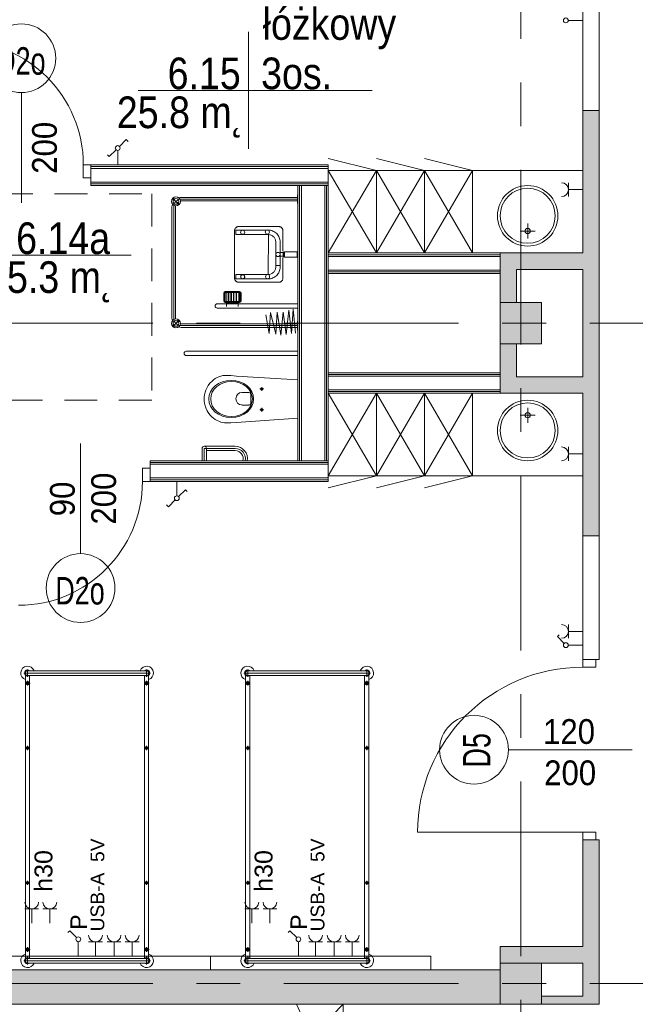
# Model space of a CAD drawing. Header units: centimetres. Extents: x -2424 to 1783, y 5 to 2907.
# Tile 28 of 94: x -977 to -529, y 1833 to 2549. Entities that reach past the tile are written whole.
import ezdxf

# ---------------------------------------------------------------- set-up
doc = ezdxf.new("R2010")
doc.units = ezdxf.units.CM
for name, pattern in [('Dash', [60, 30, -30]), ('Oś', [222.25, 127, -31.75, 31.75, -31.75]), ('Ponad', [39.688, 23.813, -15.875])]:
    doc.linetypes.add(name, pattern=pattern)
for name, color, linetype, lineweight in [('A-ANNO-NOTE', 131, 'Continuous', 9), ('A-AREA', 32, 'Continuous', 13), ('A-AREA-IDEN', 2, 'Continuous', 13), ('A-DETL', 90, 'Continuous', 9), ('A-DETL-GENF', 92, 'Continuous', 13), ('A-DETL-MEDM', 33, 'Continuous', 13), ('A-DETL-THIN', 151, 'Continuous', 9), ('A-DOOR', 31, 'Continuous', 13), ('A-FLOR', 192, 'Continuous', 13), ('A-FLOR-OVHD', 1, 'Ponad', 9), ('A-WALL', 113, 'Continuous', 13), ('A-WALL-FNSH', 113, 'Continuous', 13), ('E-ELEC-EQPM', 71, 'Continuous', 9), ('I-FURN', 30, 'Continuous', 9), ('P-SANR-FIXT', 6, 'Continuous', 9), ('Q-SPCQ', 91, 'Continuous', 9), ('S-COLS', 52, 'Continuous', 13), ('S-GRID', 1, 'Continuous', 13)]:
    doc.layers.add(name, color=color, linetype=linetype, lineweight=lineweight)
doc.layers.add('A-WALL-PATT', color=111, linetype='Continuous', lineweight=13, plot=False)
doc.styles.add('Arial', font='arial.ttf', dxfattribs={"width": 0.9, "height": 18})
doc.styles.add('Arial_1', font='arial.ttf', dxfattribs={"width": 0.7, "height": 20})
doc.styles.add('Arial_10', font='arial.ttf', dxfattribs={"width": 0.85, "height": 23})
doc.styles.add('Arial_4', font='arial.ttf', dxfattribs={"height": 10})
doc.styles.add('Arial_5', font='arial.ttf', dxfattribs={"height": 12})
doc.styles.add('Arial_6', font='arial.ttf', dxfattribs={"height": 13})

msp = doc.modelspace()

# ---------------------------------------------------------------- hatches: boundary and pattern name
at = {"layer": 'S-COLS', "lineweight": 9}
for points in [[(-597.62, 2313.33), (-597.62, 2343.33), (-627.62, 2343.33), (-627.62, 2313.33)], [(-597.62, 1833.33), (-597.62, 1863.33), (-627.62, 1863.33), (-627.62, 1833.33)]]:
    msp.add_hatch(color=251, dxfattribs=at).paths.add_polyline_path(points, flags=0)

# ---------------------------------------------------------------- linework, layer by layer
at = {"layer": 'A-ANNO-NOTE', "color": 251, "lineweight": 9}
for p, q in [((-975.62, 2415.83), (-975.62, 2495.83)), ((-975.62, 2415.83), (-975.62, 2495.83)), ((-932.63, 2240.83), (-932.63, 2160.83)), ((-932.63, 2240.83), (-932.63, 2160.83)), ((-531.62, 2018.33), (-621.62, 2018.33)), ((-531.62, 2018.33), (-621.62, 2018.33))]:
    msp.add_line(p, q, dxfattribs=at)
for centre in [(-975.62, 2520.83), (-932.63, 2135.83), (-646.62, 2018.33)]:
    msp.add_circle(centre, 25, dxfattribs=at)
at = {"layer": 'A-AREA', "color": 251, "lineweight": 9}
msp.add_line((-1037.41, 1533.33), (-741.62, 1833.33), dxfattribs=at)
at = {"layer": 'A-AREA-IDEN', "color": 251, "lineweight": 9}
for p, q in [((-810.67, 2539.93), (-810.67, 2497.43)), ((-800.91, 2497.43), (-890.67, 2497.43)), ((-890.67, 2497.43), (-720.67, 2497.43)), ((-810.67, 2497.43), (-810.67, 2454.93)), ((-895.92, 2377.67), (-985.68, 2377.67))]:
    msp.add_line(p, q, dxfattribs=at)
at = {"layer": 'A-DETL', "color": 251, "linetype": 'Dash', "lineweight": 9}
msp.add_open_spline([(-552.77, 2638.57), (-478.91, 2638.57), (-476.08, 2638.57), (-439.12, 2638.57), (-439.12, 2601.62), (-439.12, 2598.79), (-439.12, 2573.54), (-439.12, 1655.82), (-439.12, 1618.87), (-439.12, 1616.04), (-439.12, 1512.36), (-439.12, 1509.53), (-439.12, 1472.57), (-476.08, 1472.57), (-478.91, 1472.57), (-555.62, 1472.57)], degree=3, knots=[0, 0, 0, 0, 1.242892, 2.082132, 2.921372, 3.63261, 13.975949, 24.692511, 35.163852, 36.732804, 37.928533, 39.497485, 40.336725, 41.175965, 42.450024, 42.450024, 42.450024, 42.450024], dxfattribs=at)
at = {"layer": 'A-DETL-GENF', "color": 251, "lineweight": 9}
for p, q in [((-930.62, 2443.33), (-925.12, 2443.33)), ((-930.62, 2433.83), (-930.62, 2443.33)), ((-925.12, 2443.33), (-925.12, 2433.83)), ((-925.12, 2433.83), (-930.62, 2433.83)), ((-882.13, 2222.83), (-887.63, 2222.83)), ((-887.63, 2222.83), (-887.63, 2213.33)), ((-882.13, 2213.33), (-882.13, 2222.83)), ((-887.63, 2213.33), (-882.13, 2213.33)), ((-567.62, 2078.33), (-567.62, 2083.83)), ((-567.62, 2083.83), (-558.12, 2083.83)), ((-558.12, 2083.83), (-558.12, 2078.33)), ((-558.12, 2078.33), (-567.62, 2078.33)), ((-567.62, 1958.33), (-558.12, 1958.33)), ((-567.62, 1952.83), (-567.62, 1958.33)), ((-558.12, 1958.33), (-558.12, 1952.83)), ((-558.12, 1952.83), (-567.62, 1952.83))]:
    msp.add_line(p, q, dxfattribs=at)
at = {"layer": 'A-DETL-MEDM', "color": 251, "lineweight": 9}
for p, q in [((-930.62, 2433.83), (-930.62, 2443.33)), ((-930.62, 2443.33), (-925.12, 2443.33)), ((-925.12, 2443.33), (-925.12, 2433.83)), ((-925.12, 2433.83), (-930.62, 2433.83)), ((-887.63, 2222.83), (-887.63, 2213.33)), ((-882.13, 2222.83), (-887.63, 2222.83)), ((-882.13, 2213.33), (-882.13, 2222.83)), ((-887.63, 2213.33), (-882.13, 2213.33)), ((-567.62, 2078.33), (-567.62, 2083.83)), ((-567.62, 2083.83), (-558.12, 2083.83)), ((-558.12, 2083.83), (-558.12, 2078.33)), ((-558.12, 2078.33), (-567.62, 2078.33)), ((-558.12, 1958.33), (-567.62, 1958.33)), ((-567.62, 1958.33), (-567.62, 1952.83)), ((-558.12, 1952.83), (-558.12, 1958.33)), ((-567.62, 1952.83), (-558.12, 1952.83))]:
    msp.add_line(p, q, dxfattribs=at)
at = {"layer": 'A-DETL-THIN', "color": 251, "lineweight": 9}
msp.add_line((-775.62, 1833.33), (-741.62, 1758.33), dxfattribs=at)
at = {"layer": 'A-DOOR', "color": 251, "lineweight": 9}
msp.add_line((-567.62, 1958.33), (-687.62, 1958.33), dxfattribs=at)
for centre, radius, start, end in [((-1020.62, 2443.33), 90, 0, 90), ((-977.63, 2213.33), 90, 270, 0), ((-567.62, 1958.33), 120, 90, 180)]:
    msp.add_arc(centre, radius, start, end, dxfattribs=at)
at = {"layer": 'A-FLOR', "color": 251, "lineweight": 9}
msp.add_line((-741.62, 1833.33), (-741.62, 1533.33), dxfattribs=at)
at = {"layer": 'A-FLOR-OVHD', "color": 251, "lineweight": 9}
for p, q in [((-1030.89, 2422.38), (-880.89, 2422.38)), ((-880.89, 2422.38), (-880.89, 2272.38)), ((-880.89, 2272.38), (-1030.89, 2272.38))]:
    msp.add_line(p, q, dxfattribs=at)
at = {"layer": 'A-WALL', "color": 251, "lineweight": 9}
for p, q in [((-567.62, 2572.83), (-567.62, 2482.83)), ((-555.62, 2482.83), (-555.62, 2572.83)), ((-567.62, 2482.83), (-567.62, 2379.33)), ((-555.62, 2482.83), (-567.62, 2482.83)), ((-555.62, 2173.83), (-555.62, 2482.83)), ((-925.12, 2442.08), (-752.62, 2442.08)), ((-925.12, 2440.83), (-752.62, 2440.83)), ((-752.62, 2430.83), (-752.62, 2440.83)), ((-925.12, 2433.83), (-925.12, 2430.83)), ((-925.12, 2430.83), (-752.62, 2430.83)), ((-925.12, 2429.58), (-752.62, 2429.58)), ((-773.37, 2228.33), (-773.37, 2428.33)), ((-755.12, 2428.33), (-772.12, 2428.33)), ((-772.12, 2228.33), (-772.12, 2428.33)), ((-755.12, 2228.33), (-755.12, 2428.33)), ((-753.87, 2228.33), (-753.87, 2428.33)), ((-752.62, 2378.08), (-627.62, 2378.08)), ((-752.62, 2376.83), (-752.62, 2366.83)), ((-752.62, 2376.83), (-627.62, 2376.83)), ((-567.62, 2379.33), (-627.62, 2379.33)), ((-627.62, 2366.83), (-627.62, 2376.83)), ((-752.62, 2366.83), (-627.62, 2366.83)), ((-752.62, 2365.58), (-627.62, 2365.58)), ((-627.62, 2366.83), (-627.62, 2343.33)), ((-615.62, 2367.33), (-567.62, 2367.33)), ((-615.62, 2343.33), (-615.62, 2367.33)), ((-567.62, 2367.33), (-567.62, 2289.33)), ((-627.62, 2313.33), (-627.62, 2292.33)), ((-615.62, 2289.33), (-615.62, 2313.33)), ((-752.62, 2291.08), (-627.62, 2291.08)), ((-752.62, 2289.83), (-752.62, 2279.83)), ((-752.62, 2289.83), (-627.62, 2289.83)), ((-627.62, 2279.83), (-627.62, 2289.83)), ((-567.62, 2289.33), (-615.62, 2289.33)), ((-752.62, 2279.83), (-627.62, 2279.83)), ((-752.62, 2278.58), (-627.62, 2278.58)), ((-627.62, 2277.33), (-567.62, 2277.33)), ((-567.62, 2277.33), (-567.62, 2173.83)), ((-752.62, 2227.08), (-882.13, 2227.08)), ((-882.13, 2225.83), (-882.13, 2222.83)), ((-752.62, 2225.83), (-882.13, 2225.83)), ((-772.12, 2228.33), (-755.12, 2228.33)), ((-752.62, 2215.83), (-752.62, 2225.83)), ((-752.62, 2215.83), (-882.13, 2215.83)), ((-752.62, 2214.58), (-882.13, 2214.58)), ((-567.62, 2173.83), (-555.62, 2173.83)), ((-567.62, 2173.83), (-567.62, 2083.83)), ((-555.62, 2083.83), (-555.62, 2173.83)), ((-558.12, 2083.83), (-555.62, 2083.83)), ((-567.62, 1952.83), (-567.62, 1875.33)), ((-555.62, 1952.83), (-558.12, 1952.83)), ((-555.62, 1833.33), (-555.62, 1952.83)), ((-567.62, 1875.33), (-627.62, 1875.33)), ((-627.62, 1875.33), (-627.62, 1863.33)), ((-597.62, 1863.33), (-567.62, 1863.33)), ((-567.62, 1863.33), (-567.62, 1839.33)), ((-627.62, 1858.33), (-1197.62, 1858.33)), ((-567.62, 1839.33), (-597.62, 1839.33)), ((-1197.62, 1833.33), (-627.62, 1833.33)), ((-597.62, 1833.33), (-555.62, 1833.33))]:
    msp.add_line(p, q, dxfattribs=at)
at = {"layer": 'A-WALL-FNSH', "color": 251, "lineweight": 9}
for p, q in [((-752.62, 2443.33), (-925.12, 2443.33)), ((-752.62, 2440.83), (-752.62, 2443.33)), ((-925.12, 2430.83), (-925.12, 2428.33)), ((-752.62, 2428.33), (-925.12, 2428.33)), ((-774.62, 2428.33), (-774.62, 2228.33)), ((-752.62, 2225.83), (-752.62, 2430.83)), ((-627.62, 2379.33), (-752.62, 2379.33)), ((-627.62, 2376.83), (-627.62, 2379.33)), ((-752.62, 2364.33), (-627.62, 2364.33)), ((-627.62, 2292.33), (-752.62, 2292.33)), ((-627.62, 2289.83), (-627.62, 2292.33)), ((-752.62, 2277.33), (-627.62, 2277.33)), ((-627.62, 2277.33), (-627.62, 2279.83)), ((-772.12, 2228.33), (-882.13, 2228.33)), ((-882.13, 2228.33), (-882.13, 2225.83)), ((-755.12, 2228.33), (-752.62, 2228.33)), ((-882.13, 2213.33), (-752.62, 2213.33)), ((-752.62, 2213.33), (-752.62, 2215.83))]:
    msp.add_line(p, q, dxfattribs=at)
at = {"layer": 'A-WALL-PATT', "color": 251, "linetype": 'Continuous', "lineweight": 9, "extrusion": (0, 0, -1)}
for points in [[(555.62, 2173.83), (567.62, 2482.83), (567.62, 2173.83)], [(567.62, 2482.83), (555.62, 2173.83), (555.62, 2482.83)], [(615.62, 2367.33), (627.62, 2379.33), (627.62, 2367.33)], [(627.62, 2379.33), (615.62, 2367.33), (567.62, 2379.33)], [(567.62, 2379.33), (615.62, 2367.33), (567.62, 2367.33)], [(615.62, 2343.33), (627.62, 2367.33), (627.62, 2343.33)], [(627.62, 2367.33), (615.62, 2343.33), (615.62, 2367.33)], [(615.62, 2277.33), (627.62, 2313.33), (627.62, 2277.33)], [(627.62, 2313.33), (615.62, 2277.33), (615.62, 2313.33)], [(567.62, 2277.33), (615.62, 2289.33), (615.62, 2277.33)], [(615.62, 2289.33), (567.62, 2277.33), (567.62, 2289.33)], [(567.62, 1839.33), (555.62, 1833.33), (567.62, 1952.83)], [(567.62, 1952.83), (555.62, 1833.33), (555.62, 1952.83)], [(597.62, 1863.33), (627.62, 1875.33), (627.62, 1863.33)], [(627.62, 1875.33), (597.62, 1863.33), (567.62, 1875.33)], [(567.62, 1875.33), (597.62, 1863.33), (567.62, 1863.33)], [(628.18, 1833.33), (1197.62, 1858.33), (1197.62, 1833.33)], [(1197.62, 1858.33), (628.18, 1833.33), (627.62, 1858.33)], [(627.62, 1858.33), (628.18, 1833.33), (627.62, 1833.33)], [(567.62, 1833.33), (597.62, 1839.33), (597.62, 1833.33)], [(597.62, 1839.33), (567.62, 1833.33), (567.62, 1839.33)], [(555.62, 1833.33), (567.62, 1839.33), (567.62, 1833.33)]]:
    msp.add_solid(points, dxfattribs=at)
at = {"layer": 'E-ELEC-EQPM', "color": 251, "lineweight": 9}
for p, q in [((-578.12, 2548.33), (-567.62, 2548.33)), ((-904.39, 2456.81), (-899.44, 2461.75)), ((-899.44, 2461.75), (-898.13, 2460.44)), ((-906.86, 2454.34), (-911.8, 2449.39)), ((-911.8, 2449.39), (-913.11, 2450.7)), ((-905.62, 2453.83), (-905.62, 2443.33)), ((-577.96, 2430.33), (-577.96, 2420.33)), ((-577.96, 2425.33), (-567.62, 2425.33)), ((-577.96, 2238.33), (-577.96, 2228.33)), ((-577.96, 2233.33), (-567.62, 2233.33)), ((-862.63, 2202.83), (-862.63, 2213.33)), ((-861.39, 2202.31), (-856.44, 2207.26)), ((-856.44, 2207.26), (-855.13, 2205.95)), ((-863.86, 2199.84), (-868.81, 2194.9)), ((-868.81, 2194.9), (-870.12, 2196.21)), ((-577.96, 2109.33), (-577.96, 2099.33)), ((-577.96, 2104.33), (-567.62, 2104.33)), ((-586.05, 2100.51), (-584.74, 2101.82)), ((-581.11, 2095.56), (-586.05, 2100.51)), ((-578.12, 2094.33), (-567.62, 2094.33))]:
    msp.add_line(p, q, dxfattribs=at)
for centre in [(-579.87, 2548.33), (-905.62, 2455.57), (-862.63, 2201.08), (-579.87, 2094.33)]:
    msp.add_circle(centre, 1.75, dxfattribs=at)
for centre in [(-582.96, 2425.33), (-582.96, 2233.33), (-582.96, 2104.33)]:
    msp.add_arc(centre, 5, 270, 90, dxfattribs=at)
at = {"layer": 'I-FURN', "color": 251, "lineweight": 9}
for p, q in [((-717.62, 2439.33), (-752.62, 2447.96)), ((-682.62, 2439.33), (-717.62, 2447.96)), ((-647.62, 2439.33), (-682.62, 2447.96)), ((-752.62, 2379.33), (-717.62, 2439.33)), ((-752.62, 2439.33), (-717.62, 2379.33)), ((-717.62, 2439.33), (-752.62, 2439.33)), ((-717.62, 2379.33), (-717.62, 2439.33)), ((-717.62, 2379.33), (-682.62, 2439.33)), ((-717.62, 2439.33), (-682.62, 2379.33)), ((-682.62, 2439.33), (-717.62, 2439.33)), ((-717.62, 2439.33), (-717.62, 2379.33)), ((-682.62, 2379.33), (-682.62, 2439.33)), ((-682.62, 2379.33), (-647.62, 2439.33)), ((-682.62, 2439.33), (-647.62, 2379.33)), ((-647.62, 2439.33), (-682.62, 2439.33)), ((-682.62, 2439.33), (-682.62, 2379.33)), ((-647.62, 2379.33), (-647.62, 2439.33)), ((-647.62, 2439.33), (-647.62, 2379.33)), ((-567.62, 2439.33), (-647.62, 2439.33)), ((-752.62, 2277.33), (-717.62, 2217.33)), ((-752.62, 2217.33), (-717.62, 2277.33)), ((-717.62, 2277.33), (-717.62, 2217.33)), ((-717.62, 2277.33), (-682.62, 2217.33)), ((-717.62, 2217.33), (-682.62, 2277.33)), ((-717.62, 2217.33), (-717.62, 2277.33)), ((-682.62, 2277.33), (-682.62, 2217.33)), ((-682.62, 2277.33), (-647.62, 2217.33)), ((-682.62, 2217.33), (-647.62, 2277.33)), ((-682.62, 2217.33), (-682.62, 2277.33)), ((-647.62, 2277.33), (-647.62, 2217.33)), ((-647.62, 2217.33), (-647.62, 2277.33)), ((-717.62, 2217.33), (-752.62, 2208.69)), ((-717.62, 2217.33), (-752.62, 2217.33)), ((-682.62, 2217.33), (-717.62, 2208.69)), ((-682.62, 2217.33), (-717.62, 2217.33)), ((-647.62, 2217.33), (-682.62, 2208.69)), ((-647.62, 2217.33), (-682.62, 2217.33)), ((-567.62, 2217.33), (-647.62, 2217.33)), ((-971.12, 2071.3), (-971.12, 2076.75)), ((-971.12, 2075.73), (-884.62, 2075.73)), ((-884.62, 2071.3), (-884.62, 2076.75)), ((-811.12, 2071.3), (-811.12, 2076.75)), ((-811.12, 2075.73), (-724.62, 2075.73)), ((-724.62, 2071.3), (-724.62, 2076.75)), ((-881.9, 2074.03), (-973.85, 2074.03)), ((-972.62, 1866.67), (-972.62, 2072.38)), ((-971.12, 2072.33), (-884.62, 2072.33)), ((-971.12, 2064.95), (-971.12, 2068.45)), ((-969.62, 2072.33), (-969.62, 1866.67)), ((-886.12, 2072.38), (-886.12, 1866.73)), ((-884.62, 2064.95), (-884.62, 2068.45)), ((-883.12, 1866.67), (-883.12, 2072.38)), ((-721.9, 2074.03), (-813.85, 2074.03)), ((-812.62, 1866.67), (-812.62, 2072.38)), ((-811.12, 2072.33), (-724.62, 2072.33)), ((-811.12, 2064.95), (-811.12, 2068.45)), ((-809.62, 2072.33), (-809.62, 1866.67)), ((-726.12, 2072.38), (-726.12, 1866.73)), ((-724.62, 2064.95), (-724.62, 2068.45)), ((-723.12, 1866.67), (-723.12, 2072.38)), ((-972.87, 2066.7), (-969.37, 2066.7)), ((-882.87, 2066.7), (-886.37, 2066.7)), ((-812.87, 2066.7), (-809.37, 2066.7)), ((-722.87, 2066.7), (-726.37, 2066.7)), ((-972.62, 2019.58), (-969.62, 2019.58)), ((-971.12, 2018.08), (-971.12, 2021.08)), ((-883.12, 2019.58), (-886.12, 2019.58)), ((-884.62, 2018.08), (-884.62, 2021.08)), ((-812.62, 2019.58), (-809.62, 2019.58)), ((-811.12, 2018.08), (-811.12, 2021.08)), ((-723.12, 2019.58), (-726.12, 2019.58)), ((-724.62, 2018.08), (-724.62, 2021.08)), ((-972.62, 1921.58), (-969.62, 1921.58)), ((-971.12, 1920.08), (-971.12, 1923.08)), ((-883.12, 1921.58), (-886.12, 1921.58)), ((-884.62, 1920.08), (-884.62, 1923.08)), ((-812.62, 1921.58), (-809.62, 1921.58)), ((-811.12, 1920.08), (-811.12, 1923.08)), ((-723.12, 1921.58), (-726.12, 1921.58)), ((-724.62, 1920.08), (-724.62, 1923.08)), ((-971.12, 1874.92), (-971.12, 1871.42)), ((-884.62, 1874.92), (-884.62, 1871.42)), ((-811.12, 1874.92), (-811.12, 1871.42)), ((-724.62, 1874.92), (-724.62, 1871.42)), ((-972.87, 1873.17), (-969.37, 1873.17)), ((-971.12, 1867.75), (-971.12, 1862.3)), ((-882.87, 1873.17), (-886.37, 1873.17)), ((-884.62, 1867.75), (-884.62, 1862.3)), ((-812.87, 1873.17), (-809.37, 1873.17)), ((-811.12, 1867.75), (-811.12, 1862.3)), ((-722.87, 1873.17), (-726.37, 1873.17)), ((-724.62, 1867.75), (-724.62, 1862.3)), ((-973.85, 1865.03), (-881.9, 1865.03)), ((-971.12, 1866.73), (-884.62, 1866.73)), ((-971.12, 1863.33), (-884.62, 1863.33)), ((-813.85, 1865.03), (-721.9, 1865.03)), ((-811.12, 1866.73), (-724.62, 1866.73)), ((-811.12, 1863.33), (-724.62, 1863.33))]:
    msp.add_line(p, q, dxfattribs=at)
for centre, radius in [((-971.12, 2066.7), 1.25), ((-884.62, 2066.7), 1.25), ((-811.12, 2066.7), 1.25), ((-724.62, 2066.7), 1.25), ((-971.12, 2066.7), 0.8), ((-884.62, 2066.7), 0.8), ((-811.12, 2066.7), 0.8), ((-724.62, 2066.7), 0.8), ((-971.12, 2019.58), 1), ((-884.62, 2019.58), 1), ((-811.12, 2019.58), 1), ((-724.62, 2019.58), 1), ((-971.12, 1921.58), 1), ((-884.62, 1921.58), 1), ((-811.12, 1921.58), 1), ((-724.62, 1921.58), 1), ((-971.12, 1873.17), 1.25), ((-971.12, 1873.17), 0.8), ((-884.62, 1873.17), 1.25), ((-884.62, 1873.17), 0.8), ((-811.12, 1873.17), 1.25), ((-811.12, 1873.17), 0.8), ((-724.62, 1873.17), 1.25), ((-724.62, 1873.17), 0.8)]:
    msp.add_circle(centre, radius, dxfattribs=at)
for centre, radius, start, end in [((-971.12, 2074.03), 5, 19.87687, 252.5424), ((-971.12, 2074.03), 2.23, 49.8221, 310.1779), ((-971.12, 2074.03), 1.93, 62.02067, 297.97933), ((-971.12, 2074.03), 1.7, 90, 270), ((-884.62, 2074.03), 5, 287.4576, 160.12313), ((-884.62, 2074.03), 2.23, 229.8221, 130.1779), ((-884.62, 2074.03), 1.93, 242.02067, 117.97933), ((-884.62, 2074.03), 1.7, 270, 90), ((-811.12, 2074.03), 5, 19.87687, 252.5424), ((-811.12, 2074.03), 2.23, 49.8221, 310.1779), ((-811.12, 2074.03), 1.93, 62.02067, 297.97933), ((-811.12, 2074.03), 1.7, 90, 270), ((-724.62, 2074.03), 5, 287.4576, 160.12313), ((-724.62, 2074.03), 2.23, 229.8221, 130.1779), ((-724.62, 2074.03), 1.93, 242.02067, 117.97933), ((-724.62, 2074.03), 1.7, 270, 90), ((-971.12, 1865.03), 5, 107.4576, 340.12313), ((-884.62, 1865.03), 5, 199.87687, 72.5424), ((-811.12, 1865.03), 5, 107.4576, 340.12313), ((-724.62, 1865.03), 5, 199.87687, 72.5424), ((-971.12, 1865.03), 2.23, 47.61126, 310.1779), ((-971.12, 1865.03), 1.93, 62.02067, 297.97933), ((-971.12, 1865.03), 1.7, 90, 270), ((-884.62, 1865.03), 2.23, 229.8221, 130.1779), ((-884.62, 1865.03), 1.93, 242.02067, 117.97933), ((-884.62, 1865.03), 1.7, 270, 90), ((-811.12, 1865.03), 2.23, 47.61126, 310.1779), ((-811.12, 1865.03), 1.93, 62.02067, 297.97933), ((-811.12, 1865.03), 1.7, 90, 270), ((-724.62, 1865.03), 2.23, 229.8221, 130.1779), ((-724.62, 1865.03), 1.93, 242.02067, 117.97933), ((-724.62, 1865.03), 1.7, 270, 90)]:
    msp.add_arc(centre, radius, start, end, dxfattribs=at)
at = {"layer": 'P-SANR-FIXT', "color": 251, "lineweight": 9}
for p, q in [((-860.87, 2414.38), (-865.75, 2419.26)), ((-774.92, 2419.68), (-859.42, 2419.68)), ((-774.92, 2421.68), (-774.92, 2415.18)), ((-774.62, 2421.68), (-774.92, 2421.68)), ((-866.17, 2412.93), (-866.17, 2332.02)), ((-864.92, 2332.02), (-864.92, 2412.93)), ((-863.67, 2412.93), (-863.67, 2332.02)), ((-774.62, 2418.43), (-859.62, 2418.43)), ((-774.92, 2417.18), (-859.42, 2417.18)), ((-774.92, 2415.18), (-774.62, 2415.18)), ((-820.28, 2397), (-820.13, 2397.24)), ((-820.13, 2397.24), (-819.96, 2397.47)), ((-819.96, 2397.47), (-819.77, 2397.68)), ((-819.77, 2397.68), (-819.56, 2397.87)), ((-819.56, 2397.87), (-819.33, 2398.05)), ((-819.33, 2398.05), (-819.09, 2398.2)), ((-819.09, 2398.2), (-818.83, 2398.33)), ((-818.83, 2398.33), (-818.57, 2398.44)), ((-818.57, 2398.44), (-818.29, 2398.51)), ((-818.29, 2398.51), (-818.01, 2398.56)), ((-818.01, 2398.56), (-788.48, 2398.56)), ((-788.48, 2398.56), (-788.2, 2398.56)), ((-788.2, 2398.56), (-787.93, 2398.51)), ((-787.93, 2398.51), (-787.66, 2398.43)), ((-787.66, 2398.43), (-787.4, 2398.32)), ((-787.4, 2398.32), (-787.14, 2398.18)), ((-787.14, 2398.18), (-786.9, 2398.02)), ((-786.9, 2398.02), (-786.66, 2397.84)), ((-786.66, 2397.84), (-786.44, 2397.64)), ((-786.44, 2397.64), (-786.24, 2397.42)), ((-786.24, 2397.42), (-786.06, 2397.19)), ((-786.06, 2397.19), (-785.9, 2396.95)), ((-607.62, 2389.76), (-607.62, 2400.76)), ((-820.63, 2395.93), (-820.58, 2396.21)), ((-820.63, 2395.65), (-820.63, 2395.93)), ((-820.63, 2360.69), (-820.63, 2395.65)), ((-820.58, 2396.21), (-820.51, 2396.48)), ((-820.51, 2396.48), (-820.41, 2396.74)), ((-820.41, 2396.74), (-820.28, 2397)), ((-819.65, 2392.75), (-819.65, 2395.89)), ((-796.25, 2395.89), (-819.65, 2395.89)), ((-819.65, 2392.75), (-796.05, 2392.75)), ((-796.05, 2392.75), (-796.25, 2363.68)), ((-796.22, 2395.97), (-795.33, 2395.93)), ((-795.17, 2392.62), (-795.72, 2392.71)), ((-795.33, 2395.93), (-794.47, 2395.79)), ((-794.64, 2392.49), (-795.17, 2392.62)), ((-794.13, 2392.3), (-794.64, 2392.49)), ((-794.47, 2395.79), (-793.64, 2395.58)), ((-793.64, 2392.07), (-794.13, 2392.3)), ((-793.64, 2395.58), (-792.84, 2395.29)), ((-793.19, 2391.79), (-793.64, 2392.07)), ((-792.76, 2391.47), (-793.19, 2391.79)), ((-792.84, 2395.29), (-792.08, 2394.92)), ((-792.36, 2391.11), (-792.76, 2391.47)), ((-792.01, 2390.72), (-792.36, 2391.11)), ((-792.08, 2394.92), (-791.36, 2394.48)), ((-791.69, 2390.29), (-792.01, 2390.72)), ((-791.41, 2389.84), (-791.69, 2390.29)), ((-791.36, 2394.48), (-790.69, 2393.98)), ((-790.69, 2393.98), (-790.07, 2393.42)), ((-790.07, 2393.42), (-789.51, 2392.8)), ((-789.51, 2392.8), (-789.01, 2392.13)), ((-789.01, 2392.13), (-788.57, 2391.41)), ((-788.57, 2391.41), (-788.2, 2390.65)), ((-788.2, 2390.65), (-787.91, 2389.85)), ((-787.91, 2389.85), (-787.69, 2389.02)), ((-785.9, 2396.95), (-785.76, 2396.7)), ((-785.76, 2396.7), (-785.65, 2396.44)), ((-785.65, 2396.44), (-785.5, 2395.96)), ((-785.57, 2396.19), (-785.52, 2395.93)), ((-785.5, 2395.96), (-785.5, 2380.55)), ((-613.12, 2395.26), (-602.12, 2395.26)), ((-791.17, 2389.35), (-791.41, 2389.84)), ((-790.99, 2388.84), (-791.17, 2389.35)), ((-790.85, 2388.31), (-790.99, 2388.84)), ((-790.77, 2387.76), (-790.85, 2388.31)), ((-790.74, 2387.2), (-790.77, 2387.76)), ((-790.74, 2369.6), (-790.74, 2387.2)), ((-787.69, 2389.02), (-787.56, 2388.16)), ((-787.56, 2388.16), (-787.52, 2369.6)), ((-787.57, 2379.62), (-785.3, 2379.62)), ((-787.57, 2377.02), (-787.57, 2379.62)), ((-785.3, 2377.02), (-787.57, 2377.02)), ((-785.5, 2376.15), (-785.5, 2360.98)), ((-785.3, 2379.62), (-785.3, 2377.02)), ((-785.17, 2380.27), (-785.13, 2376.37)), ((-784.41, 2376.36), (-784.41, 2380.27)), ((-775.14, 2380.27), (-784.41, 2380.27)), ((-775.14, 2376.36), (-784.41, 2376.36)), ((-775.14, 2380.27), (-775.14, 2376.36)), ((-790.77, 2368.66), (-790.85, 2368.11)), ((-790.74, 2369.23), (-790.77, 2368.66)), ((-790.74, 2370.23), (-790.74, 2369.23)), ((-787.52, 2370.23), (-790.74, 2370.23)), ((-787.56, 2368.27), (-787.52, 2370.23)), ((-819.65, 2363.68), (-819.65, 2360.53)), ((-796.25, 2363.68), (-819.65, 2363.68)), ((-816.23, 2362.2), (-816.2, 2362.34)), ((-816.23, 2362.05), (-816.23, 2362.2)), ((-816.23, 2361.9), (-816.23, 2362.05)), ((-816.2, 2361.75), (-816.23, 2361.9)), ((-816.2, 2362.34), (-816.17, 2362.48)), ((-816.17, 2361.61), (-816.2, 2361.75)), ((-816.17, 2362.48), (-816.12, 2362.62)), ((-816.12, 2361.48), (-816.17, 2361.61)), ((-816.12, 2362.62), (-816.06, 2362.74)), ((-816.06, 2361.35), (-816.12, 2361.48)), ((-816.06, 2362.74), (-815.98, 2362.86)), ((-815.98, 2361.23), (-816.06, 2361.35)), ((-815.98, 2362.86), (-815.9, 2362.98)), ((-815.9, 2362.98), (-815.8, 2363.08)), ((-815.8, 2363.08), (-815.7, 2363.18)), ((-815.7, 2363.18), (-815.59, 2363.26)), ((-815.59, 2363.26), (-815.47, 2363.33)), ((-815.47, 2363.33), (-815.34, 2363.4)), ((-815.34, 2363.4), (-815.2, 2363.45)), ((-815.2, 2363.45), (-815.06, 2363.48)), ((-815.06, 2363.48), (-814.92, 2363.5)), ((-814.92, 2363.5), (-814.77, 2363.51)), ((-814.77, 2363.51), (-814.62, 2363.5)), ((-814.62, 2363.5), (-814.47, 2363.48)), ((-814.47, 2363.48), (-814.33, 2363.45)), ((-814.33, 2363.45), (-814.2, 2363.4)), ((-814.2, 2363.4), (-814.07, 2363.33)), ((-814.07, 2363.33), (-813.95, 2363.26)), ((-813.95, 2363.26), (-813.84, 2363.18)), ((-813.84, 2363.18), (-813.73, 2363.08)), ((-813.73, 2363.08), (-813.64, 2362.98)), ((-813.64, 2362.98), (-813.55, 2362.86)), ((-813.55, 2362.86), (-813.48, 2362.74)), ((-813.48, 2361.35), (-813.55, 2361.23)), ((-813.48, 2362.74), (-813.42, 2362.62)), ((-813.42, 2361.48), (-813.48, 2361.35)), ((-813.42, 2362.62), (-813.37, 2362.48)), ((-813.37, 2361.61), (-813.42, 2361.48)), ((-813.37, 2362.48), (-813.33, 2362.34)), ((-813.33, 2361.75), (-813.37, 2361.61)), ((-813.33, 2362.34), (-813.31, 2362.2)), ((-813.31, 2361.9), (-813.33, 2361.75)), ((-813.3, 2362.05), (-813.31, 2361.9)), ((-795.17, 2363.8), (-795.72, 2363.71)), ((-794.64, 2363.93), (-795.17, 2363.8)), ((-794.13, 2364.12), (-794.64, 2363.93)), ((-793.64, 2364.35), (-794.13, 2364.12)), ((-793.19, 2364.63), (-793.64, 2364.35)), ((-792.76, 2364.95), (-793.19, 2364.63)), ((-792.84, 2361.14), (-792.08, 2361.51)), ((-792.36, 2365.31), (-792.76, 2364.95)), ((-792.01, 2365.7), (-792.36, 2365.31)), ((-792.08, 2361.51), (-791.36, 2361.95)), ((-791.69, 2366.13), (-792.01, 2365.7)), ((-791.41, 2366.59), (-791.69, 2366.13)), ((-791.17, 2367.07), (-791.41, 2366.59)), ((-791.36, 2361.95), (-790.69, 2362.45)), ((-790.99, 2367.58), (-791.17, 2367.07)), ((-790.85, 2368.11), (-790.99, 2367.58)), ((-790.69, 2362.45), (-790.07, 2363.01)), ((-790.07, 2363.01), (-789.51, 2363.63)), ((-789.51, 2363.63), (-789.01, 2364.3)), ((-789.01, 2364.3), (-788.57, 2365.01)), ((-788.57, 2365.01), (-788.2, 2365.77)), ((-788.2, 2365.77), (-787.91, 2366.57)), ((-787.91, 2366.57), (-787.69, 2367.41)), ((-787.69, 2367.41), (-787.56, 2368.27)), ((-820.58, 2360.41), (-820.63, 2360.69)), ((-820.5, 2360.14), (-820.58, 2360.41)), ((-820.4, 2359.88), (-820.5, 2360.14)), ((-820.27, 2359.62), (-820.4, 2359.88)), ((-820.11, 2359.38), (-820.27, 2359.62)), ((-819.93, 2359.15), (-820.11, 2359.38)), ((-819.74, 2358.94), (-819.93, 2359.15)), ((-819.52, 2358.75), (-819.74, 2358.94)), ((-819.65, 2360.53), (-796.22, 2360.46)), ((-819.3, 2358.58), (-819.52, 2358.75)), ((-819.05, 2358.43), (-819.3, 2358.58)), ((-818.8, 2358.3), (-819.05, 2358.43)), ((-818.54, 2358.2), (-818.8, 2358.3)), ((-818.27, 2358.13), (-818.54, 2358.2)), ((-817.99, 2358.08), (-818.27, 2358.13)), ((-817.71, 2358.08), (-817.99, 2358.08)), ((-788.17, 2358.08), (-817.71, 2358.08)), ((-815.9, 2361.12), (-815.98, 2361.23)), ((-815.8, 2361.01), (-815.9, 2361.12)), ((-815.7, 2360.92), (-815.8, 2361.01)), ((-815.59, 2360.83), (-815.7, 2360.92)), ((-815.47, 2360.76), (-815.59, 2360.83)), ((-815.34, 2360.7), (-815.47, 2360.76)), ((-815.2, 2360.65), (-815.34, 2360.7)), ((-815.06, 2360.61), (-815.2, 2360.65)), ((-814.92, 2360.59), (-815.06, 2360.61)), ((-814.77, 2360.58), (-814.92, 2360.59)), ((-814.62, 2360.59), (-814.77, 2360.58)), ((-814.47, 2360.61), (-814.62, 2360.59)), ((-814.33, 2360.65), (-814.47, 2360.61)), ((-814.2, 2360.7), (-814.33, 2360.65)), ((-814.07, 2360.76), (-814.2, 2360.7)), ((-813.95, 2360.83), (-814.07, 2360.76)), ((-813.84, 2360.92), (-813.95, 2360.83)), ((-813.73, 2361.01), (-813.84, 2360.92)), ((-813.64, 2361.12), (-813.73, 2361.01)), ((-813.55, 2361.23), (-813.64, 2361.12)), ((-796.22, 2360.46), (-795.33, 2360.5)), ((-795.33, 2360.5), (-794.47, 2360.63)), ((-794.47, 2360.63), (-793.64, 2360.85)), ((-793.64, 2360.85), (-792.84, 2361.14)), ((-787.9, 2358.13), (-788.17, 2358.08)), ((-787.63, 2358.21), (-787.9, 2358.13)), ((-787.37, 2358.31), (-787.63, 2358.21)), ((-787.12, 2358.45), (-787.37, 2358.31)), ((-786.88, 2358.6), (-787.12, 2358.45)), ((-786.65, 2358.78), (-786.88, 2358.6)), ((-786.43, 2358.97), (-786.65, 2358.78)), ((-786.23, 2359.19), (-786.43, 2358.97)), ((-786.05, 2359.41), (-786.23, 2359.19)), ((-785.89, 2359.66), (-786.05, 2359.41)), ((-785.76, 2359.91), (-785.89, 2359.66)), ((-785.65, 2360.17), (-785.76, 2359.91)), ((-785.57, 2360.44), (-785.65, 2360.17)), ((-785.52, 2360.71), (-785.57, 2360.44)), ((-785.5, 2360.98), (-785.52, 2360.71)), ((-828.52, 2350.11), (-828.52, 2344.51)), ((-828.22, 2350.11), (-828.22, 2344.51)), ((-827.92, 2350.11), (-827.92, 2344.51)), ((-817.02, 2351.21), (-827.42, 2351.21)), ((-817.02, 2350.91), (-827.42, 2350.91)), ((-817.02, 2350.61), (-827.42, 2350.61)), ((-827.12, 2344.01), (-827.12, 2350.61)), ((-826.82, 2344.01), (-826.82, 2350.61)), ((-825.22, 2344.01), (-825.22, 2350.61)), ((-824.92, 2344.01), (-824.92, 2350.61)), ((-823.32, 2344.01), (-823.32, 2350.61)), ((-823.02, 2344.01), (-823.02, 2350.61)), ((-821.42, 2344.01), (-821.42, 2350.61)), ((-821.12, 2344.01), (-821.12, 2350.61)), ((-819.52, 2344.01), (-819.52, 2350.61)), ((-819.22, 2344.01), (-819.22, 2350.61)), ((-817.62, 2344.01), (-817.62, 2350.61)), ((-817.32, 2344.01), (-817.32, 2350.61)), ((-816.52, 2344.51), (-816.52, 2350.11)), ((-816.22, 2344.51), (-816.22, 2350.11)), ((-815.92, 2344.51), (-815.92, 2350.11)), ((-833.23, 2342.42), (-774.83, 2342.42)), ((-827.42, 2344.01), (-817.02, 2344.01)), ((-827.42, 2343.71), (-817.02, 2343.71)), ((-827.42, 2343.41), (-817.02, 2343.41)), ((-826.47, 2343.41), (-826.47, 2340.41)), ((-826.47, 2343.21), (-817.97, 2343.21)), ((-826.47, 2343.01), (-817.97, 2343.01)), ((-817.97, 2343.41), (-817.97, 2340.41)), ((-774.83, 2339.22), (-833.23, 2339.22)), ((-795.64, 2320.84), (-797.94, 2334.37)), ((-794.62, 2336.16), (-795.64, 2320.84)), ((-790.79, 2320.33), (-794.62, 2336.16)), ((-789.77, 2336.41), (-790.79, 2320.33)), ((-786.95, 2319.56), (-789.77, 2336.41)), ((-785.42, 2336.41), (-786.95, 2319.56)), ((-783.12, 2320.07), (-785.42, 2336.41)), ((-781.33, 2337.69), (-783.12, 2320.07)), ((-779.29, 2320.84), (-781.33, 2337.69)), ((-778.01, 2338.45), (-779.29, 2320.84)), ((-776.48, 2321.09), (-778.01, 2338.45)), ((-860.87, 2330.57), (-865.75, 2325.69)), ((-774.92, 2327.77), (-859.42, 2327.77)), ((-774.62, 2326.52), (-859.42, 2326.52)), ((-774.92, 2329.77), (-774.92, 2323.27)), ((-774.62, 2329.77), (-774.92, 2329.77)), ((-774.92, 2325.27), (-859.42, 2325.27)), ((-774.92, 2323.27), (-774.62, 2323.27)), ((-855.82, 2307.88), (-774.62, 2307.88)), ((-855.82, 2304.76), (-774.62, 2304.76)), ((-832.08, 2289.36), (-830.71, 2289.86)), ((-830.71, 2289.86), (-829.3, 2290.24)), ((-829.3, 2290.24), (-827.95, 2290.2)), ((-827.95, 2290.2), (-823.51, 2290.25)), ((-823.51, 2290.25), (-819.19, 2289.9)), ((-819.19, 2289.9), (-774.62, 2287.08)), ((-840.65, 2281.66), (-839.89, 2282.92)), ((-839.89, 2282.92), (-838.58, 2284.65)), ((-838.58, 2284.65), (-837.01, 2286.25)), ((-837.01, 2286.25), (-835.88, 2287.18)), ((-835.88, 2287.18), (-834.68, 2288.01)), ((-834.68, 2288.01), (-833.41, 2288.74)), ((-833.41, 2288.74), (-832.08, 2289.36)), ((-842.8, 2274.65), (-842.6, 2276.12)), ((-842.6, 2276.12), (-842.14, 2278.12)), ((-842.14, 2278.12), (-841.68, 2279.55)), ((-841.68, 2279.55), (-840.65, 2281.66)), ((-815.35, 2277.99), (-810.22, 2277.99)), ((-808.96, 2277.07), (-808.96, 2269.76)), ((-799.52, 2280.48), (-802.32, 2280.48)), ((-800.93, 2279.1), (-800.93, 2281.92)), ((-842.87, 2273.17), (-842.8, 2274.65)), ((-842.8, 2271.69), (-842.87, 2273.17)), ((-842.6, 2270.23), (-842.8, 2271.69)), ((-842.14, 2268.23), (-842.6, 2270.23)), ((-841.68, 2266.8), (-842.14, 2268.23)), ((-810.22, 2268.84), (-815.35, 2268.84)), ((-840.65, 2264.68), (-841.68, 2266.8)), ((-839.89, 2263.42), (-840.65, 2264.68)), ((-838.58, 2261.7), (-839.89, 2263.42)), ((-837.01, 2260.09), (-838.58, 2261.7)), ((-799.52, 2265.36), (-802.32, 2265.36)), ((-800.93, 2263.99), (-800.93, 2266.81)), ((-613.12, 2261.4), (-602.12, 2261.4)), ((-607.62, 2266.9), (-607.62, 2255.9)), ((-835.88, 2259.16), (-837.01, 2260.09)), ((-834.68, 2258.33), (-835.88, 2259.16)), ((-833.41, 2257.6), (-834.68, 2258.33)), ((-832.08, 2256.99), (-833.41, 2257.6)), ((-830.71, 2256.48), (-832.08, 2256.99)), ((-829.3, 2256.1), (-830.71, 2256.48)), ((-827.95, 2255.85), (-829.3, 2256.1)), ((-823.51, 2255.8), (-827.95, 2255.85)), ((-819.18, 2256.11), (-823.51, 2255.8)), ((-774.62, 2259.27), (-819.18, 2256.11)), ((-844.24, 2237.29), (-844.24, 2228.33)), ((-820.25, 2238.85), (-842.68, 2238.85)), ((-842.68, 2237.29), (-842.68, 2228.33)), ((-820.25, 2237.29), (-842.68, 2237.29)), ((-841.12, 2228.33), (-841.12, 2237.29)), ((-820.25, 2235.73), (-841.12, 2235.73))]:
    msp.add_line(p, q, dxfattribs=at)
for centre, radius in [((-607.62, 2406.33), 22), ((-607.62, 2406.33), 20), ((-863.31, 2416.82), 3.25), ((-864.8, 2418.31), 0.62), ((-863.31, 2416.82), 2.1), ((-864.8, 2418.31), 0.32), ((-861.83, 2415.34), 0.62), ((-861.83, 2415.34), 0.32), ((-607.62, 2395.26), 1.9), ((-814.8, 2394.41), 1.5), ((-796.86, 2394.54), 1.5), ((-789.12, 2378.25), 1.5), ((-814.86, 2361.98), 1.5), ((-796.67, 2362.06), 1.5), ((-863.31, 2328.13), 3.25), ((-864.8, 2326.65), 0.62), ((-863.31, 2328.13), 2.1), ((-864.8, 2326.65), 0.32), ((-861.83, 2329.62), 0.62), ((-861.83, 2329.62), 0.32), ((-800.93, 2280.48), 0.825), ((-607.62, 2250.33), 22), ((-607.62, 2250.33), 20), ((-800.93, 2265.36), 0.825), ((-607.62, 2261.4), 1.9)]:
    msp.add_circle(centre, radius, dxfattribs=at)
for centre, radius, start, end in [((-859.42, 2412.93), 6.75, 90, 106.49649), ((-859.42, 2412.93), 6.75, 163.50351, 180), ((-859.42, 2412.93), 5.5, 90, 180), ((-859.42, 2412.93), 4.25, 171.14891, 180), ((-859.42, 2412.93), 4.25, 90, 98.85109), ((-827.42, 2350.11), 1.1, 90, 180), ((-827.42, 2350.11), 0.8, 90, 180), ((-827.42, 2350.11), 0.5, 90, 180), ((-817.02, 2350.11), 1.1, 0, 90), ((-817.02, 2350.11), 0.8, 0, 90), ((-817.02, 2350.11), 0.5, 0, 90), ((-833.23, 2340.82), 1.6, 90, 270), ((-827.42, 2344.51), 1.1, 180, 270), ((-827.42, 2344.51), 0.8, 180, 270), ((-827.42, 2344.51), 0.5, 180, 270), ((-817.02, 2344.51), 0.5, 270, 0), ((-817.02, 2344.51), 0.8, 270, 0), ((-817.02, 2344.51), 1.1, 270, 0), ((-859.42, 2332.02), 6.75, 180, 196.49649), ((-859.42, 2332.02), 5.5, 180, 270), ((-859.42, 2332.02), 4.25, 180, 188.85109), ((-859.42, 2332.02), 6.75, 253.50351, 270), ((-859.42, 2332.02), 4.25, 261.14891, 270), ((-855.82, 2306.32), 1.56, 90, 270), ((-815.12, 2273.42), 4.58, 92.80221, 267.19779), ((-810.1, 2276.82), 1.17, 12.23395, 95.88986), ((-810.1, 2270.01), 1.17, 264.11014, 347.76605), ((-842.68, 2237.29), 1.56, 90, 180), ((-842.68, 2237.29), 1.56, 360, 90), ((-820.25, 2229.88), 8.97, 350.00043, 90), ((-820.25, 2229.88), 7.41, 347.86726, 90), ((-820.25, 2229.88), 5.85, 344.56176, 90)]:
    msp.add_arc(centre, radius, start, end, dxfattribs=at)
for centre, major_axis, ratio in [((-822.22, 2342.68), (-0.325, 0), 0.224951), ((-823.13, 2273.22), (-16.33, 0), 0.823529), ((-822.89, 2273.22), (-15.16, 0), 0.845174)]:
    msp.add_ellipse(centre, major_axis=major_axis, ratio=ratio, dxfattribs=at)
at = {"layer": 'Q-SPCQ', "color": 251, "lineweight": 9}
for p, q in [((-973.12, 1902.66), (-963.12, 1902.66)), ((-973.12, 1902.66), (-963.12, 1902.66)), ((-968.12, 1902.66), (-968.12, 1892.33)), ((-968.12, 1902.66), (-968.12, 1892.33)), ((-959.95, 1902.66), (-949.95, 1902.66)), ((-959.95, 1902.66), (-949.95, 1902.66)), ((-954.95, 1902.66), (-954.95, 1892.33)), ((-954.95, 1902.66), (-954.95, 1892.33)), ((-813.12, 1902.66), (-803.12, 1902.66)), ((-808.12, 1902.66), (-808.12, 1892.33)), ((-799.95, 1902.66), (-789.95, 1902.66)), ((-794.95, 1902.66), (-794.95, 1892.33)), ((-940.45, 1886.75), (-941.76, 1885.44)), ((-940.45, 1886.75), (-941.76, 1885.44)), ((-935.5, 1881.81), (-940.45, 1886.75)), ((-935.5, 1881.81), (-940.45, 1886.75)), ((-780.45, 1886.75), (-781.76, 1885.44)), ((-775.5, 1881.81), (-780.45, 1886.75)), ((-934.26, 1868.33), (-934.26, 1878.83)), ((-934.26, 1868.33), (-934.26, 1878.83)), ((-926.76, 1878.66), (-916.76, 1878.66)), ((-926.76, 1878.66), (-916.76, 1878.66)), ((-921.76, 1878.66), (-921.76, 1868.33)), ((-921.76, 1878.66), (-921.76, 1868.33)), ((-913.29, 1878.66), (-903.29, 1878.66)), ((-913.29, 1878.66), (-903.29, 1878.66)), ((-908.29, 1878.66), (-908.29, 1868.33)), ((-908.29, 1878.66), (-908.29, 1868.33)), ((-900.12, 1878.66), (-890.12, 1878.66)), ((-900.12, 1878.66), (-890.12, 1878.66)), ((-895.12, 1878.66), (-895.12, 1868.33)), ((-895.12, 1878.66), (-895.12, 1868.33)), ((-774.26, 1868.33), (-774.26, 1878.83)), ((-766.76, 1878.66), (-756.76, 1878.66)), ((-761.76, 1878.66), (-761.76, 1868.33)), ((-753.29, 1878.66), (-743.29, 1878.66)), ((-748.29, 1878.66), (-748.29, 1868.33)), ((-740.12, 1878.66), (-730.12, 1878.66)), ((-735.12, 1878.66), (-735.12, 1868.33)), ((-1178.12, 1868.33), (-838.12, 1868.33)), ((-1018.12, 1868.33), (-678.12, 1868.33)), ((-838.12, 1868.33), (-838.12, 1858.33)), ((-678.12, 1868.33), (-678.12, 1858.33))]:
    msp.add_line(p, q, dxfattribs=at)
for centre in [(-934.26, 1880.57), (-934.26, 1880.57), (-774.26, 1880.57)]:
    msp.add_circle(centre, 1.75, dxfattribs=at)
for centre in [(-968.12, 1907.66), (-968.12, 1907.66), (-954.95, 1907.66), (-954.95, 1907.66), (-808.12, 1907.66), (-794.95, 1907.66), (-921.76, 1883.66), (-921.76, 1883.66), (-908.29, 1883.66), (-908.29, 1883.66), (-895.12, 1883.66), (-895.12, 1883.66), (-761.76, 1883.66), (-748.29, 1883.66), (-735.12, 1883.66)]:
    msp.add_arc(centre, 5, 180, 0, dxfattribs=at)
at = {"layer": 'S-COLS', "color": 251, "lineweight": 9}
for p, q in [((-597.62, 2343.33), (-627.62, 2343.33)), ((-627.62, 2343.33), (-627.62, 2313.33)), ((-597.62, 2313.33), (-597.62, 2343.33)), ((-627.62, 2313.33), (-597.62, 2313.33)), ((-597.62, 1863.33), (-627.62, 1863.33)), ((-627.62, 1863.33), (-627.62, 1833.33)), ((-597.62, 1833.33), (-597.62, 1863.33)), ((-627.62, 1833.33), (-597.62, 1833.33))]:
    msp.add_line(p, q, dxfattribs=at)
at = {"layer": 'S-GRID', "color": 251, "linetype": 'Oś', "lineweight": 9}
for p, q in [((-612.62, 2884.27), (-612.62, 27.13)), ((1342.46, 2328.33), (-1368.76, 2328.33)), ((1342.46, 1848.33), (-1368.76, 1848.33))]:
    msp.add_line(p, q, dxfattribs=at)

# ---------------------------------------------------------------- texts
at = {"layer": 'A-ANNO-NOTE', "color": 251, "lineweight": 9}
for s, height, style, width, p in [('D2o', 20, 'Arial_1', 0.7, (-993.96, 2508.87)), ('D2o', 20, 'Arial_1', 0.7, (-950.97, 2123.87)), ('120', 18, 'Arial', 0.9, (-596.41, 2022.56)), ('200', 18, 'Arial', 0.9, (-595.6, 1992.56))]:
    msp.add_text(s, height=height, dxfattribs=dict(at, style=style, width=width)).set_placement(p)
for s, height, style, width, p in [('200', 18, 'Arial', 0.9, (-949.86, 2436.88)), ('200', 18, 'Arial', 0.9, (-949.86, 2436.88)), ('90', 18, 'Arial', 0.9, (-936.86, 2188)), ('200', 18, 'Arial', 0.9, (-906.86, 2181.94)), ('200', 18, 'Arial', 0.9, (-906.86, 2181.94)), ('D5', 20, 'Arial_1', 0.7, (-634.66, 2005.41))]:
    msp.add_text(s, height=height, rotation=90, dxfattribs=dict(at, style=style, width=width)).set_placement(p)
for s, height, style, p in [('USB-A  5V', 10, 'Arial_4', (-915.37, 1886.32)), ('USB-A  5V', 10, 'Arial_4', (-915.37, 1886.32)), ('USB-A  5V', 10, 'Arial_4', (-755.37, 1886.32)), ('h30', 13, 'Arial_6', (-953.09, 1915.08)), ('h30', 13, 'Arial_6', (-953.09, 1915.08)), ('h30', 13, 'Arial_6', (-793.09, 1915.08)), ('P', 12, 'Arial_5', (-928.02, 1887.45)), ('P', 12, 'Arial_5', (-928.02, 1887.45)), ('P', 12, 'Arial_5', (-768.02, 1887.45))]:
    msp.add_text(s, height=height, rotation=90, dxfattribs=dict(at, style=style)).set_placement(p)
at = {"layer": 'A-AREA-IDEN', "color": 251, "lineweight": 9, "style": 'Arial_10', "width": 0.85}
for s, p in [('łóżkowy', (-800.28, 2534.22)), ('6.15', (-869.33, 2498.32)), ('3os.', (-801.39, 2498.32)), ('25.8 m˛', (-906.26, 2470.04)), ('6.14a', (-979.45, 2378.56)), ('5.3 m˛', (-986.09, 2350.28)), ('łóżkowy', (-1085.8, 2023.49))]:
    msp.add_text(s, height=23, dxfattribs=at).set_placement(p)

doc.saveas('drawing.dxf')
